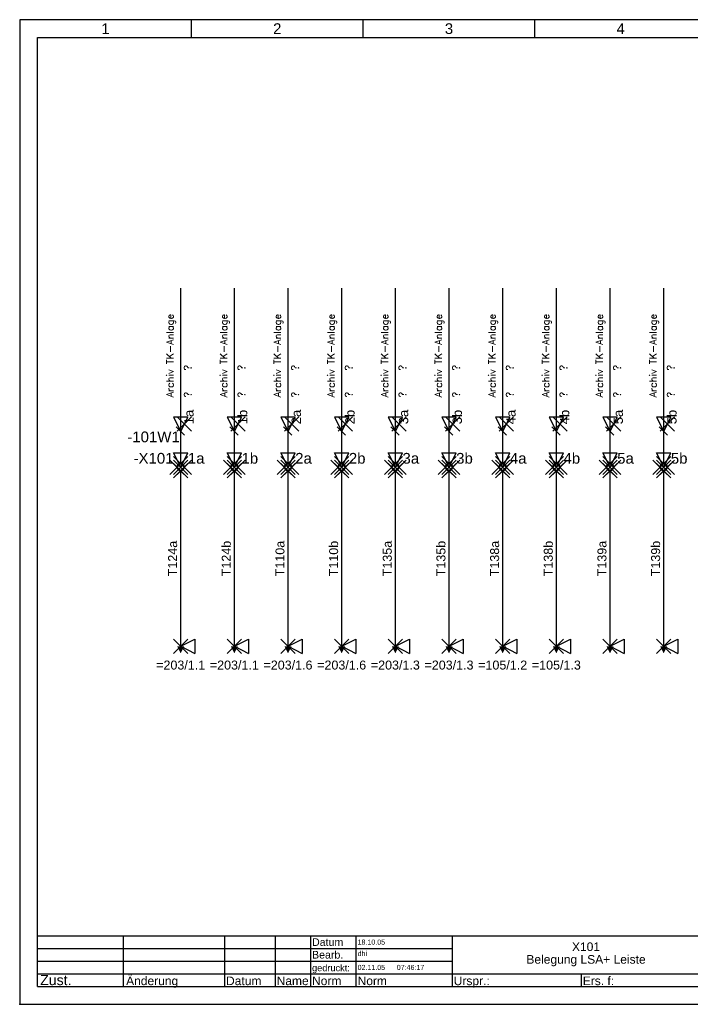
# Model space of a CAD drawing. Extents: x 0 to 384, y 0 to 275.
# Tile 1 of 2: x 0 to 187, y 0 to 275. Entities that reach past the tile are written whole.
import ezdxf
from ezdxf.enums import TextEntityAlignment as Align

# ---------------------------------------------------------------- set-up
doc = ezdxf.new("R2010")
doc.units = 0
doc.header["$LTSCALE"] = 25
doc.layers.get('0').update_dxf_attribs({"linetype": 'CONTINUOUS'})
for name, color, linetype in [('ECS_LEV_LINE', 7, 'CONTINUOUS'), ('ECS_LEV_LINE_WNO', 7, 'CONTINUOUS'), ('ECS_LEV_PG_FRAME', 7, 'CONTINUOUS'), ('ECS_LEV_PG_LADDER', 7, 'CONTINUOUS'), ('ECS_LEV_PH_DATA', 7, 'CONTINUOUS'), ('ECS_LEV_PH_EED', 7, 'CONTINUOUS'), ('ECS_LEV_SYM', 7, 'CONTINUOUS'), ('ECS_LEV_SYM_CPOINT', 7, 'CONTINUOUS'), ('ECS_LEV_SYM_DEVID', 7, 'CONTINUOUS'), ('ECS_LEV_SYM_GEO_SCM', 7, 'CONTINUOUS'), ('ECS_LEV_SYM_M_CP', 3, 'CONTINUOUS'), ('ECS_LEV_SYM_M_PN', 1, 'CONTINUOUS'), ('ECS_LEV_SYM_M_RP', 1, 'CONTINUOUS'), ('ECS_LEV_SYM_TEXT', 7, 'CONTINUOUS'), ('ECS_LEV_SYMCR', 7, 'CONTINUOUS')]:
    doc.layers.add(name, color=color, linetype=linetype)
doc.styles.add('Arial', font='ARIAL.TTF', dxfattribs={"oblique": 0.017453})
doc.styles.add('ROMANS', font='ROMANS.SHX', dxfattribs={"oblique": 0.017453, "height": 1})
doc.styles.get("Standard").update_dxf_attribs({"font": 'romans.shx'})

# ---------------------------------------------------------------- blocks, each defined once
blk = doc.blocks.new('SIEC_XKW')
at = {"layer": 'ECS_LEV_SYM_GEO_SCM', "color": 0, "linetype": 'Continuous'}
blk.add_circle((0, 0), 1, dxfattribs=at)
at = {"layer": 'ECS_LEV_SYM_M_CP', "linetype": 'Continuous'}
for p, q in [((-2, 3), (2, -1)), ((-2, -1), (2, 3)), ((-3, 2), (1, -2)), ((-3, -2), (1, 2)), ((-2, 2), (2, -2)), ((-2, -2), (2, 2)), ((-2, 1), (2, -3)), ((-2, -3), (2, 1)), ((-1, 2), (3, -2)), ((-1, -2), (3, 2))]:
    blk.add_line(p, q, dxfattribs=at)
at = {"layer": 'ECS_LEV_SYM_M_RP', "linetype": 'Continuous'}
for p, q in [((-2, 4), (2, 4)), ((0, 0), (-2, 4)), ((0, 0), (2, 4))]:
    blk.add_line(p, q, dxfattribs=at)
at = {"layer": 'ECS_LEV_SYM_CPOINT', "linetype": 'Continuous', "style": 'ROMANS'}
blk.add_attdef('ECS_T_CPOINT_001', (2, 1), '', height=3, dxfattribs=at)
at = {"layer": 'ECS_LEV_SYM_DEVID', "linetype": 'Continuous', "style": 'ROMANS'}
for tag, p in [('ECS_T_DEVID_3', (-2, 9.4)), ('ECS_T_DEVID_2', (-2, 5.2)), ('ECS_T_DEVID_1', (-2, 1))]:
    blk.add_attdef(tag, text='', height=3, dxfattribs=at).set_placement(p, align=Align.RIGHT)
at = {"layer": 'ECS_LEV_SYM_M_PN', "color": 1, "linetype": 'Continuous', "style": 'ROMANS'}
blk.add_attdef('ECS_T_PARTNO', text='', height=3, dxfattribs=at).set_placement((-2, -3.2), align=Align.RIGHT)
blk = doc.blocks.new('__TEXT_')
blk = doc.blocks.new('__PHTEXT_')
blk = doc.blocks.new('SIEC_LABWP')
at = {"layer": 'ECS_LEV_SYM_GEO_SCM', "color": 0, "linetype": 'Continuous'}
blk.add_lwpolyline([(0, 0, 2, 0, 0), (2, 0, 0, 0, 0)], format="xyseb", dxfattribs=at)
at = {"layer": 'ECS_LEV_SYM_M_CP', "linetype": 'Continuous'}
for p, q in [((-2, 2), (2, -2)), ((-2, -2), (2, 2))]:
    blk.add_line(p, q, dxfattribs=at)
at = {"layer": 'ECS_LEV_SYM_M_RP', "linetype": 'Continuous'}
for p, q in [((-2, 4), (2, 4)), ((0, 0), (-2, 4)), ((0, 0), (2, 4))]:
    blk.add_line(p, q, dxfattribs=at)
at = {"layer": 'ECS_LEV_SYM_CPOINT', "linetype": 'Continuous', "style": 'ROMANS'}
blk.add_attdef('ECS_T_CPOINT_001', text='', height=2.5, dxfattribs=at).set_placement((0, 0), align=Align.MIDDLE_LEFT)
at = {"layer": 'ECS_LEV_SYM_DEVID', "linetype": 'Continuous', "style": 'ROMANS'}
for tag, p in [('ECS_T_DEVID_3', (4, 8.4)), ('ECS_T_DEVID_2', (4, 4.2)), ('ECS_T_DEVID_1', (4, 0))]:
    blk.add_attdef(tag, text='', height=2.5, dxfattribs=at).set_placement(p, align=Align.MIDDLE_LEFT)
at = {"layer": 'ECS_LEV_SYM_M_PN', "color": 1, "linetype": 'Continuous', "style": 'ROMANS'}
blk.add_attdef('ECS_T_PARTNO', text='', height=2.5, dxfattribs=at).set_placement((4, -4.2), align=Align.MIDDLE_LEFT)
blk = doc.blocks.new('__POT_')
blk = doc.blocks.new('SIEC_WKABEL_1')
at = {"color": 0, "linetype": 'Continuous'}
blk.add_line((-1.24, 1.28), (1.1, -1.05), dxfattribs=at)
at = {"layer": 'ECS_LEV_SYM_M_CP', "color": 3, "linetype": 'Continuous'}
for p, q in [((-0.96, 4.04), (3.04, 0.04)), ((-0.96, 0.04), (3.04, 4.04))]:
    blk.add_line(p, q, dxfattribs=at)
at = {"layer": 'ECS_LEV_SYM_M_RP', "linetype": 'Continuous'}
blk.add_lwpolyline([(0, 0), (2, 4), (-2, 4)], close=True, dxfattribs=at)
at = {"layer": 'ECS_LEV_SYM_CPOINT', "linetype": 'Continuous', "style": 'Arial'}
blk.add_attdef('ECS_T_CPOINT_001', text='', height=2.6, rotation=89.998492, dxfattribs=at).set_placement((1, 2), align=Align.TOP_LEFT)
at = {"layer": 'ECS_LEV_SYM_DEVID', "linetype": 'Continuous', "style": 'Arial'}
for tag, p in [('ECS_T_DEVID_3', (-0.2559, 6.8758)), ('ECS_T_DEVID_2', (-0.2559, 2.6758)), ('ECS_T_DEVID_1', (-0.2559, -1.5242))]:
    blk.add_attdef(tag, text='', height=3, dxfattribs=at).set_placement(p, align=Align.MIDDLE_RIGHT)
at = {"layer": 'ECS_LEV_SYM_M_PN', "linetype": 'Continuous', "style": 'Arial'}
blk.add_attdef('ECS_T_PARTNO', text='', height=3, dxfattribs=at).set_placement((-0.2559, -5.7242), align=Align.MIDDLE_RIGHT)
at = {"layer": 'ECS_LEV_SYM_TEXT', "linetype": 'Continuous', "style": 'Arial'}
for tag, p in [('ECS_T_TEXT_1.0', (1, 17)), ('ECS_T_TEXT_3.0', (-4, 9.5)), ('ECS_T_TEXT_2.0', (1, 9.5))]:
    blk.add_attdef(tag, text='', height=2, rotation=89.998492, dxfattribs=at).set_placement(p, align=Align.TOP_LEFT)
at = {"layer": 'ECS_LEV_SYMCR', "color": 0, "linetype": 'Continuous', "style": 'Arial'}
for tag, p in [('ECS_T_CRC_TEXT_P', (-0.2559, -5.7242)), ('ECS_T_CRC_TEXT_N', (-0.2559, -9.9242))]:
    blk.add_attdef(tag, text='', height=2.5, dxfattribs=at).set_placement(p, align=Align.MIDDLE_RIGHT)

msp = doc.modelspace()

# ---------------------------------------------------------------- linework, layer by layer
msp.add_point((0.02434, 0.02432))
at = {"layer": 'ECS_LEV_LINE', "color": 7, "linetype": 'Continuous'}
for p, q in [((45, 151), (45, 200)), ((60, 151), (60, 200)), ((75, 151), (75, 200)), ((90, 151), (90, 200)), ((105, 151), (105, 200)), ((120, 151), (120, 200)), ((135, 151), (135, 200)), ((150, 151), (150, 200)), ((165, 151), (165, 200)), ((180, 151), (180, 200)), ((45, 100), (45, 149)), ((60, 100), (60, 149)), ((75, 100), (75, 149)), ((90, 100), (90, 149)), ((105, 100), (105, 149)), ((120, 100), (120, 149)), ((135, 100), (135, 149)), ((150, 100), (150, 149)), ((165, 100), (165, 149)), ((180, 100), (180, 149))]:
    msp.add_line(p, q, dxfattribs=at)
at = {"layer": 'ECS_LEV_PG_FRAME', "color": 7, "linetype": 'Continuous'}
for p, q in [((384, 275), (0, 275)), ((0, 275), (0, 0)), ((0, 0), (384, 0))]:
    msp.add_line(p, q, dxfattribs=at)
at = {"layer": 'ECS_LEV_PG_LADDER', "color": 7}
for p, q in [((48, 270), (48, 275)), ((96, 270), (96, 275)), ((144, 270), (144, 275))]:
    msp.add_line(p, q, dxfattribs=at)
at = {"layer": 'ECS_LEV_PH_DATA', "color": 7}
for p, q in [((5, 5), (5, 270)), ((5, 270), (379, 270)), ((5, 19.142), (29.0414, 19.142)), ((29.0414, 5), (29.0414, 19.142)), ((29.0414, 19.142), (344.408, 19.142)), ((57.3254, 8.5355), (57.3254, 19.142)), ((71.4674, 8.5355), (71.4674, 19.142)), ((81.3668, 8.5355), (81.3668, 19.142)), ((94.0946, 8.5355), (94.0946, 19.142)), ((120.9644, 8.5355), (120.9644, 19.142)), ((5, 15.6065), (29.0414, 15.6065)), ((29.0414, 13.4852), (29.0414, 16.3136)), ((29.0414, 12.071), (29.0414, 15.6065)), ((29.0414, 15.6065), (120.9644, 15.6065)), ((120.9644, 12.071), (120.9644, 15.6065)), ((5, 10.6568), (5, 13.4852)), ((5, 8.5355), (5, 12.071)), ((5, 12.071), (29.0414, 12.071)), ((29.0414, 12.071), (120.9644, 12.071)), ((5, 8.5355), (29.0414, 8.5355)), ((29.0414, 8.5355), (57.3254, 8.5355)), ((57.3254, 5), (57.3254, 8.5355)), ((57.3254, 8.5355), (71.4674, 8.5355)), ((71.4674, 5), (71.4674, 8.5355)), ((71.4674, 8.5355), (81.3668, 8.5355)), ((81.3668, 5), (81.3668, 8.5355)), ((81.3668, 8.5355), (94.0946, 8.5355)), ((94.0946, 5), (94.0946, 8.5355)), ((94.0946, 8.5355), (120.9644, 8.5355)), ((120.9644, 5), (120.9644, 8.5355)), ((120.9644, 8.5355), (157.0265, 8.5355)), ((157.0265, 5), (157.0265, 8.5355)), ((157.0265, 8.5355), (231.272, 8.5355)), ((5, 5), (29.0414, 5)), ((5, 5), (379, 5)), ((57.3254, 5), (71.4674, 5)), ((81.3668, 5), (94.0946, 5)), ((120.9644, 5), (157.0265, 5))]:
    msp.add_line(p, q, dxfattribs=at)
at = {"layer": 'ECS_LEV_PH_EED', "linetype": 'Continuous'}
msp.add_point((0, 0), dxfattribs=at)

# ---------------------------------------------------------------- block references
at = {"layer": 'ECS_LEV_LINE_WNO', "color": 5, "linetype": 'Continuous'}
ref = msp.add_blockref('__POT_', (0, 0), dxfattribs=at)
ref.add_attrib('ECS_T_WIRENO', 'T124a', dxfattribs={"color": 0, "linetype": 'Continuous', "height": 2.5, "rotation": 89.9984916, "style": 'Arial'}).set_placement((44, 124.5), align=Align.CENTER)
ref = msp.add_blockref('__POT_', (0, 0), dxfattribs=at)
ref.add_attrib('ECS_T_WIRENO', 'T124b', dxfattribs={"color": 0, "linetype": 'Continuous', "height": 2.5, "rotation": 89.9984916, "style": 'Arial'}).set_placement((59, 124.5), align=Align.CENTER)
ref = msp.add_blockref('__POT_', (0, 0), dxfattribs=at)
ref.add_attrib('ECS_T_WIRENO', 'T110a', dxfattribs={"color": 0, "linetype": 'Continuous', "height": 2.5, "rotation": 89.9984916, "style": 'Arial'}).set_placement((74, 124.5), align=Align.CENTER)
ref = msp.add_blockref('__POT_', (0, 0), dxfattribs=at)
ref.add_attrib('ECS_T_WIRENO', 'T110b', dxfattribs={"color": 0, "linetype": 'Continuous', "height": 2.5, "rotation": 89.9984916, "style": 'Arial'}).set_placement((89, 124.5), align=Align.CENTER)
ref = msp.add_blockref('__POT_', (0, 0), dxfattribs=at)
ref.add_attrib('ECS_T_WIRENO', 'T135a', dxfattribs={"color": 0, "linetype": 'Continuous', "height": 2.5, "rotation": 89.9984916, "style": 'Arial'}).set_placement((104, 124.5), align=Align.CENTER)
ref = msp.add_blockref('__POT_', (0, 0), dxfattribs=at)
ref.add_attrib('ECS_T_WIRENO', 'T135b', dxfattribs={"color": 0, "linetype": 'Continuous', "height": 2.5, "rotation": 89.9984916, "style": 'Arial'}).set_placement((119, 124.5), align=Align.CENTER)
ref = msp.add_blockref('__POT_', (0, 0), dxfattribs=at)
ref.add_attrib('ECS_T_WIRENO', 'T138a', dxfattribs={"color": 0, "linetype": 'Continuous', "height": 2.5, "rotation": 89.9984916, "style": 'Arial'}).set_placement((134, 124.5), align=Align.CENTER)
ref = msp.add_blockref('__POT_', (0, 0), dxfattribs=at)
ref.add_attrib('ECS_T_WIRENO', 'T138b', dxfattribs={"color": 0, "linetype": 'Continuous', "height": 2.5, "rotation": 89.9984916, "style": 'Arial'}).set_placement((149, 124.5), align=Align.CENTER)
ref = msp.add_blockref('__POT_', (0, 0), dxfattribs=at)
ref.add_attrib('ECS_T_WIRENO', 'T139a', dxfattribs={"color": 0, "linetype": 'Continuous', "height": 2.5, "rotation": 89.9984916, "style": 'Arial'}).set_placement((164, 124.5), align=Align.CENTER)
ref = msp.add_blockref('__POT_', (0, 0), dxfattribs=at)
ref.add_attrib('ECS_T_WIRENO', 'T139b', dxfattribs={"color": 0, "linetype": 'Continuous', "height": 2.5, "rotation": 89.9984916, "style": 'Arial'}).set_placement((179, 124.5), align=Align.CENTER)
at = {"layer": 'ECS_LEV_PG_LADDER', "color": 7, "linetype": 'Continuous'}
ref = msp.add_blockref('__TEXT_', (0, 0), dxfattribs=at)
ref.add_attrib('?', '1', dxfattribs={"color": 7, "height": 3, "style": 'Arial'}).set_placement((24, 272.5), align=Align.MIDDLE_CENTER)
ref = msp.add_blockref('__TEXT_', (0, 0), dxfattribs=at)
ref.add_attrib('?', '2', dxfattribs={"color": 7, "height": 3, "style": 'Arial'}).set_placement((72, 272.5), align=Align.MIDDLE_CENTER)
ref = msp.add_blockref('__TEXT_', (0, 0), dxfattribs=at)
ref.add_attrib('?', '3', dxfattribs={"color": 7, "height": 3, "style": 'Arial'}).set_placement((120, 272.5), align=Align.MIDDLE_CENTER)
ref = msp.add_blockref('__TEXT_', (0, 0), dxfattribs=at)
ref.add_attrib('?', '4', dxfattribs={"color": 7, "height": 3, "style": 'Arial'}).set_placement((168, 272.5), align=Align.MIDDLE_CENTER)
at = {"layer": 'ECS_LEV_PH_DATA', "color": 7, "linetype": 'Continuous'}
ref = msp.add_blockref('__TEXT_', (0, 0), dxfattribs=dict(at, xscale=1.4142, yscale=1.4142, zscale=1.4142))
ref.add_attrib('ECS_T_TEXT_0.0', 'Datum', (81.72035, 16.3136), dxfattribs={"color": 7, "height": 2.1213, "style": 'Arial'})
ref = msp.add_blockref('__PHTEXT_', (0, 0), dxfattribs=at)
ref.add_attrib('?pgdescr02_0.0', '18.10.05', (94.4481, 16.6671), dxfattribs={"color": 7, "linetype": 'Continuous', "height": 1.4142, "style": 'Arial'})
ref = msp.add_blockref('__PHTEXT_', (0, 0), dxfattribs=at)
ref.add_attrib('?pgdescr01_0.0', 'X101', dxfattribs={"color": 7, "linetype": 'Continuous', "height": 2.40414, "style": 'Arial'}).set_placement((158.2936, 16.0818), align=Align.MIDDLE_CENTER)
ref = msp.add_blockref('__TEXT_', (0, 0), dxfattribs=dict(at, xscale=1.4142, yscale=1.4142, zscale=1.4142))
ref.add_attrib('ECS_T_TEXT_0.0', 'Bearb.', (81.72035, 12.7781), dxfattribs={"color": 7, "height": 2.1213, "style": 'Arial'})
ref = msp.add_blockref('__PHTEXT_', (0, 0), dxfattribs=at)
ref.add_attrib('?pgdescr04_0.0', 'dhi', (94.4481, 13.4852), dxfattribs={"color": 7, "linetype": 'Continuous', "height": 1.4142, "style": 'Arial'})
ref = msp.add_blockref('__PHTEXT_', (0, 0), dxfattribs=at)
ref.add_attrib('?pgdescr18_0.0', 'Belegung LSA+ Leiste', dxfattribs={"color": 7, "linetype": 'Continuous', "height": 2.40414, "style": 'Arial'}).set_placement((158.2936, 12.5463), align=Align.MIDDLE_CENTER)
ref = msp.add_blockref('__TEXT_', (0, 0), dxfattribs=dict(at, xscale=1.4142, yscale=1.4142, zscale=1.4142))
ref.add_attrib('ECS_T_TEXT_0.0', 'gedruckt:', (81.72035, 9.2426), dxfattribs={"color": 7, "height": 1.83846, "style": 'Arial'})
ref = msp.add_blockref('__PHTEXT_', (0, 0), dxfattribs=at)
ref.add_attrib('?plotdate_0.0', '02.11.05', (94.4481, 9.5961), dxfattribs={"color": 7, "linetype": 'Continuous', "height": 1.4142, "style": 'Arial'})
ref = msp.add_blockref('__PHTEXT_', (0, 0), dxfattribs=at)
ref.add_attrib('?plottime_0.0', '07:46:17', (105.4082, 9.5961), dxfattribs={"color": 7, "linetype": 'Continuous', "height": 1.4142, "style": 'Arial'})
ref = msp.add_blockref('__TEXT_', (0, 0), dxfattribs=dict(at, xscale=1.4142, yscale=1.4142, zscale=1.4142))
ref.add_attrib('ECS_T_TEXT_0.0', 'Änderung', (29.7485, 5.35355), dxfattribs={"color": 7, "height": 2.40414, "style": 'Arial'})
ref = msp.add_blockref('__TEXT_', (0, 0), dxfattribs=dict(at, xscale=1.4142, yscale=1.4142, zscale=1.4142))
ref.add_attrib('ECS_T_TEXT_0.0', 'Zust.', (5.7071, 5.35355), dxfattribs={"color": 7, "height": 2.8284, "style": 'Arial'})
ref = msp.add_blockref('__TEXT_', (0, 0), dxfattribs=dict(at, xscale=1.4142, yscale=1.4142, zscale=1.4142))
ref.add_attrib('ECS_T_TEXT_0.0', 'Datum', (57.67895, 5.35355), dxfattribs={"color": 7, "height": 2.40414, "style": 'Arial'})
ref = msp.add_blockref('__TEXT_', (0, 0), dxfattribs=dict(at, xscale=1.4142, yscale=1.4142, zscale=1.4142))
ref.add_attrib('ECS_T_TEXT_0.0', 'Name', (71.82095, 5.35355), dxfattribs={"color": 7, "height": 2.40414, "style": 'Arial'})
ref = msp.add_blockref('__TEXT_', (0, 0), dxfattribs=dict(at, xscale=1.4142, yscale=1.4142, zscale=1.4142))
ref.add_attrib('ECS_T_TEXT_0.0', 'Norm', (81.72035, 5.35355), dxfattribs={"color": 7, "height": 2.40414, "style": 'Arial'})
ref = msp.add_blockref('__TEXT_', (0, 0), dxfattribs=dict(at, xscale=1.4142, yscale=1.4142, zscale=1.4142))
ref.add_attrib('ECS_T_TEXT_0.0', 'Norm', (94.44815, 5.35355), dxfattribs={"color": 7, "height": 2.40414, "style": 'Arial'})
ref = msp.add_blockref('__TEXT_', (0, 0), dxfattribs=dict(at, xscale=1.4142, yscale=1.4142, zscale=1.4142))
ref.add_attrib('ECS_T_TEXT_0.0', 'Urspr.:', (121.31795, 5.35355), dxfattribs={"color": 7, "height": 2.40414, "style": 'Arial'})
ref = msp.add_blockref('__TEXT_', (0, 0), dxfattribs=dict(at, xscale=1.4142, yscale=1.4142, zscale=1.4142))
ref.add_attrib('ECS_T_TEXT_0.0', 'Ers. f:', (157.38005, 5.35355), dxfattribs={"color": 7, "height": 2.40414, "style": 'Arial'})
at = {"layer": 'ECS_LEV_SYM', "linetype": 'Continuous'}
ref = msp.add_blockref('SIEC_WKABEL_1', (45, 160), dxfattribs=at)
ref.add_attrib('ECS_T_DEVID_1', '-101W1', dxfattribs={"layer": 'ECS_LEV_SYM_DEVID', "linetype": 'Continuous', "height": 3, "style": 'Arial'}).set_placement((44.7441, 158.4758), align=Align.MIDDLE_RIGHT)
ref.add_attrib('ECS_T_TEXT_3.0', 'Archiv TK-Anlage', dxfattribs={"layer": 'ECS_LEV_SYM_TEXT', "linetype": 'Continuous', "height": 2, "rotation": 89.9984916}).set_placement((41, 169.5), align=Align.TOP_LEFT)
ref.add_attrib('ECS_T_TEXT_2.0', '?', dxfattribs={"layer": 'ECS_LEV_SYM_TEXT', "linetype": 'Continuous', "height": 2, "rotation": 89.9984916}).set_placement((46, 169.5), align=Align.TOP_LEFT)
ref.add_attrib('ECS_T_TEXT_1.0', '?', dxfattribs={"layer": 'ECS_LEV_SYM_TEXT', "linetype": 'Continuous', "height": 2, "rotation": 89.9984916}).set_placement((46, 177), align=Align.TOP_LEFT)
ref.add_attrib('ECS_T_CPOINT_001', '1a', dxfattribs={"layer": 'ECS_LEV_SYM_CPOINT', "linetype": 'Continuous', "height": 2.6, "rotation": 89.9984916, "style": 'Arial'}).set_placement((46, 162), align=Align.TOP_LEFT)
ref = msp.add_blockref('SIEC_WKABEL_1', (60, 160), dxfattribs=at)
ref.add_attrib('ECS_T_TEXT_3.0', 'Archiv TK-Anlage', dxfattribs={"layer": 'ECS_LEV_SYM_TEXT', "linetype": 'Continuous', "height": 2, "rotation": 89.9984916}).set_placement((56, 169.5), align=Align.TOP_LEFT)
ref.add_attrib('ECS_T_TEXT_2.0', '?', dxfattribs={"layer": 'ECS_LEV_SYM_TEXT', "linetype": 'Continuous', "height": 2, "rotation": 89.9984916}).set_placement((61, 169.5), align=Align.TOP_LEFT)
ref.add_attrib('ECS_T_TEXT_1.0', '?', dxfattribs={"layer": 'ECS_LEV_SYM_TEXT', "linetype": 'Continuous', "height": 2, "rotation": 89.9984916}).set_placement((61, 177), align=Align.TOP_LEFT)
ref.add_attrib('ECS_T_CPOINT_001', '1b', dxfattribs={"layer": 'ECS_LEV_SYM_CPOINT', "linetype": 'Continuous', "height": 2.6, "rotation": 89.9984916, "style": 'Arial'}).set_placement((61, 162), align=Align.TOP_LEFT)
ref = msp.add_blockref('SIEC_WKABEL_1', (75, 160), dxfattribs=at)
ref.add_attrib('ECS_T_TEXT_3.0', 'Archiv TK-Anlage', dxfattribs={"layer": 'ECS_LEV_SYM_TEXT', "linetype": 'Continuous', "height": 2, "rotation": 89.9984916}).set_placement((71, 169.5), align=Align.TOP_LEFT)
ref.add_attrib('ECS_T_TEXT_2.0', '?', dxfattribs={"layer": 'ECS_LEV_SYM_TEXT', "linetype": 'Continuous', "height": 2, "rotation": 89.9984916}).set_placement((76, 169.5), align=Align.TOP_LEFT)
ref.add_attrib('ECS_T_TEXT_1.0', '?', dxfattribs={"layer": 'ECS_LEV_SYM_TEXT', "linetype": 'Continuous', "height": 2, "rotation": 89.9984916}).set_placement((76, 177), align=Align.TOP_LEFT)
ref.add_attrib('ECS_T_CPOINT_001', '2a', dxfattribs={"layer": 'ECS_LEV_SYM_CPOINT', "linetype": 'Continuous', "height": 2.6, "rotation": 89.9984916, "style": 'Arial'}).set_placement((76, 162), align=Align.TOP_LEFT)
ref = msp.add_blockref('SIEC_WKABEL_1', (90, 160), dxfattribs=at)
ref.add_attrib('ECS_T_TEXT_3.0', 'Archiv TK-Anlage', dxfattribs={"layer": 'ECS_LEV_SYM_TEXT', "linetype": 'Continuous', "height": 2, "rotation": 89.9984916}).set_placement((86, 169.5), align=Align.TOP_LEFT)
ref.add_attrib('ECS_T_TEXT_2.0', '?', dxfattribs={"layer": 'ECS_LEV_SYM_TEXT', "linetype": 'Continuous', "height": 2, "rotation": 89.9984916}).set_placement((91, 169.5), align=Align.TOP_LEFT)
ref.add_attrib('ECS_T_TEXT_1.0', '?', dxfattribs={"layer": 'ECS_LEV_SYM_TEXT', "linetype": 'Continuous', "height": 2, "rotation": 89.9984916}).set_placement((91, 177), align=Align.TOP_LEFT)
ref.add_attrib('ECS_T_CPOINT_001', '2b', dxfattribs={"layer": 'ECS_LEV_SYM_CPOINT', "linetype": 'Continuous', "height": 2.6, "rotation": 89.9984916, "style": 'Arial'}).set_placement((91, 162), align=Align.TOP_LEFT)
ref = msp.add_blockref('SIEC_WKABEL_1', (105, 160), dxfattribs=at)
ref.add_attrib('ECS_T_TEXT_3.0', 'Archiv TK-Anlage', dxfattribs={"layer": 'ECS_LEV_SYM_TEXT', "linetype": 'Continuous', "height": 2, "rotation": 89.9984916}).set_placement((101, 169.5), align=Align.TOP_LEFT)
ref.add_attrib('ECS_T_TEXT_2.0', '?', dxfattribs={"layer": 'ECS_LEV_SYM_TEXT', "linetype": 'Continuous', "height": 2, "rotation": 89.9984916}).set_placement((106, 169.5), align=Align.TOP_LEFT)
ref.add_attrib('ECS_T_TEXT_1.0', '?', dxfattribs={"layer": 'ECS_LEV_SYM_TEXT', "linetype": 'Continuous', "height": 2, "rotation": 89.9984916}).set_placement((106, 177), align=Align.TOP_LEFT)
ref.add_attrib('ECS_T_CPOINT_001', '3a', dxfattribs={"layer": 'ECS_LEV_SYM_CPOINT', "linetype": 'Continuous', "height": 2.6, "rotation": 89.9984916, "style": 'Arial'}).set_placement((106, 162), align=Align.TOP_LEFT)
ref = msp.add_blockref('SIEC_WKABEL_1', (120, 160), dxfattribs=at)
ref.add_attrib('ECS_T_TEXT_3.0', 'Archiv TK-Anlage', dxfattribs={"layer": 'ECS_LEV_SYM_TEXT', "linetype": 'Continuous', "height": 2, "rotation": 89.9984916}).set_placement((116, 169.5), align=Align.TOP_LEFT)
ref.add_attrib('ECS_T_TEXT_2.0', '?', dxfattribs={"layer": 'ECS_LEV_SYM_TEXT', "linetype": 'Continuous', "height": 2, "rotation": 89.9984916}).set_placement((121, 169.5), align=Align.TOP_LEFT)
ref.add_attrib('ECS_T_TEXT_1.0', '?', dxfattribs={"layer": 'ECS_LEV_SYM_TEXT', "linetype": 'Continuous', "height": 2, "rotation": 89.9984916}).set_placement((121, 177), align=Align.TOP_LEFT)
ref.add_attrib('ECS_T_CPOINT_001', '3b', dxfattribs={"layer": 'ECS_LEV_SYM_CPOINT', "linetype": 'Continuous', "height": 2.6, "rotation": 89.9984916, "style": 'Arial'}).set_placement((121, 162), align=Align.TOP_LEFT)
ref = msp.add_blockref('SIEC_WKABEL_1', (135, 160), dxfattribs=at)
ref.add_attrib('ECS_T_TEXT_3.0', 'Archiv TK-Anlage', dxfattribs={"layer": 'ECS_LEV_SYM_TEXT', "linetype": 'Continuous', "height": 2, "rotation": 89.9984916}).set_placement((131, 169.5), align=Align.TOP_LEFT)
ref.add_attrib('ECS_T_TEXT_2.0', '?', dxfattribs={"layer": 'ECS_LEV_SYM_TEXT', "linetype": 'Continuous', "height": 2, "rotation": 89.9984916}).set_placement((136, 169.5), align=Align.TOP_LEFT)
ref.add_attrib('ECS_T_TEXT_1.0', '?', dxfattribs={"layer": 'ECS_LEV_SYM_TEXT', "linetype": 'Continuous', "height": 2, "rotation": 89.9984916}).set_placement((136, 177), align=Align.TOP_LEFT)
ref.add_attrib('ECS_T_CPOINT_001', '4a', dxfattribs={"layer": 'ECS_LEV_SYM_CPOINT', "linetype": 'Continuous', "height": 2.6, "rotation": 89.9984916, "style": 'Arial'}).set_placement((136, 162), align=Align.TOP_LEFT)
ref = msp.add_blockref('SIEC_WKABEL_1', (150, 160), dxfattribs=at)
ref.add_attrib('ECS_T_TEXT_3.0', 'Archiv TK-Anlage', dxfattribs={"layer": 'ECS_LEV_SYM_TEXT', "linetype": 'Continuous', "height": 2, "rotation": 89.9984916}).set_placement((146, 169.5), align=Align.TOP_LEFT)
ref.add_attrib('ECS_T_TEXT_2.0', '?', dxfattribs={"layer": 'ECS_LEV_SYM_TEXT', "linetype": 'Continuous', "height": 2, "rotation": 89.9984916}).set_placement((151, 169.5), align=Align.TOP_LEFT)
ref.add_attrib('ECS_T_TEXT_1.0', '?', dxfattribs={"layer": 'ECS_LEV_SYM_TEXT', "linetype": 'Continuous', "height": 2, "rotation": 89.9984916}).set_placement((151, 177), align=Align.TOP_LEFT)
ref.add_attrib('ECS_T_CPOINT_001', '4b', dxfattribs={"layer": 'ECS_LEV_SYM_CPOINT', "linetype": 'Continuous', "height": 2.6, "rotation": 89.9984916, "style": 'Arial'}).set_placement((151, 162), align=Align.TOP_LEFT)
ref = msp.add_blockref('SIEC_WKABEL_1', (165, 160), dxfattribs=at)
ref.add_attrib('ECS_T_TEXT_3.0', 'Archiv TK-Anlage', dxfattribs={"layer": 'ECS_LEV_SYM_TEXT', "linetype": 'Continuous', "height": 2, "rotation": 89.9984916}).set_placement((161, 169.5), align=Align.TOP_LEFT)
ref.add_attrib('ECS_T_TEXT_2.0', '?', dxfattribs={"layer": 'ECS_LEV_SYM_TEXT', "linetype": 'Continuous', "height": 2, "rotation": 89.9984916}).set_placement((166, 169.5), align=Align.TOP_LEFT)
ref.add_attrib('ECS_T_TEXT_1.0', '?', dxfattribs={"layer": 'ECS_LEV_SYM_TEXT', "linetype": 'Continuous', "height": 2, "rotation": 89.9984916}).set_placement((166, 177), align=Align.TOP_LEFT)
ref.add_attrib('ECS_T_CPOINT_001', '5a', dxfattribs={"layer": 'ECS_LEV_SYM_CPOINT', "linetype": 'Continuous', "height": 2.6, "rotation": 89.9984916, "style": 'Arial'}).set_placement((166, 162), align=Align.TOP_LEFT)
ref = msp.add_blockref('SIEC_WKABEL_1', (180, 160), dxfattribs=at)
ref.add_attrib('ECS_T_TEXT_3.0', 'Archiv TK-Anlage', dxfattribs={"layer": 'ECS_LEV_SYM_TEXT', "linetype": 'Continuous', "height": 2, "rotation": 89.9984916}).set_placement((176, 169.5), align=Align.TOP_LEFT)
ref.add_attrib('ECS_T_TEXT_2.0', '?', dxfattribs={"layer": 'ECS_LEV_SYM_TEXT', "linetype": 'Continuous', "height": 2, "rotation": 89.9984916}).set_placement((181, 169.5), align=Align.TOP_LEFT)
ref.add_attrib('ECS_T_TEXT_1.0', '?', dxfattribs={"layer": 'ECS_LEV_SYM_TEXT', "linetype": 'Continuous', "height": 2, "rotation": 89.9984916}).set_placement((181, 177), align=Align.TOP_LEFT)
ref.add_attrib('ECS_T_CPOINT_001', '5b', dxfattribs={"layer": 'ECS_LEV_SYM_CPOINT', "linetype": 'Continuous', "height": 2.6, "rotation": 89.9984916, "style": 'Arial'}).set_placement((181, 162), align=Align.TOP_LEFT)
at = {"layer": 'ECS_LEV_SYM'}
ref = msp.add_blockref('SIEC_XKW', (45, 150), dxfattribs=at)
ref.add_attrib('ECS_T_CPOINT_001', '1a', (47, 151), dxfattribs={"layer": 'ECS_LEV_SYM_CPOINT', "linetype": 'Continuous', "height": 3, "style": 'Arial'})
ref.add_attrib('ECS_T_DEVID_1', '-X101', dxfattribs={"layer": 'ECS_LEV_SYM_DEVID', "linetype": 'Continuous', "height": 3, "style": 'Arial'}).set_placement((43, 151), align=Align.RIGHT)
ref = msp.add_blockref('SIEC_XKW', (60, 150), dxfattribs=at)
ref.add_attrib('ECS_T_CPOINT_001', '1b', (62, 151), dxfattribs={"layer": 'ECS_LEV_SYM_CPOINT', "linetype": 'Continuous', "height": 3, "style": 'Arial'})
ref = msp.add_blockref('SIEC_XKW', (75, 150), dxfattribs=at)
ref.add_attrib('ECS_T_CPOINT_001', '2a', (77, 151), dxfattribs={"layer": 'ECS_LEV_SYM_CPOINT', "linetype": 'Continuous', "height": 3, "style": 'Arial'})
ref = msp.add_blockref('SIEC_XKW', (90, 150), dxfattribs=at)
ref.add_attrib('ECS_T_CPOINT_001', '2b', (92, 151), dxfattribs={"layer": 'ECS_LEV_SYM_CPOINT', "linetype": 'Continuous', "height": 3, "style": 'Arial'})
ref = msp.add_blockref('SIEC_XKW', (105, 150), dxfattribs=at)
ref.add_attrib('ECS_T_CPOINT_001', '3a', (107, 151), dxfattribs={"layer": 'ECS_LEV_SYM_CPOINT', "linetype": 'Continuous', "height": 3, "style": 'Arial'})
ref = msp.add_blockref('SIEC_XKW', (120, 150), dxfattribs=at)
ref.add_attrib('ECS_T_CPOINT_001', '3b', (122, 151), dxfattribs={"layer": 'ECS_LEV_SYM_CPOINT', "linetype": 'Continuous', "height": 3, "style": 'Arial'})
ref = msp.add_blockref('SIEC_XKW', (135, 150), dxfattribs=at)
ref.add_attrib('ECS_T_CPOINT_001', '4a', (137, 151), dxfattribs={"layer": 'ECS_LEV_SYM_CPOINT', "linetype": 'Continuous', "height": 3, "style": 'Arial'})
ref = msp.add_blockref('SIEC_XKW', (150, 150), dxfattribs=at)
ref.add_attrib('ECS_T_CPOINT_001', '4b', (152, 151), dxfattribs={"layer": 'ECS_LEV_SYM_CPOINT', "linetype": 'Continuous', "height": 3, "style": 'Arial'})
ref = msp.add_blockref('SIEC_XKW', (165, 150), dxfattribs=at)
ref.add_attrib('ECS_T_CPOINT_001', '5a', (167, 151), dxfattribs={"layer": 'ECS_LEV_SYM_CPOINT', "linetype": 'Continuous', "height": 3, "style": 'Arial'})
ref = msp.add_blockref('SIEC_XKW', (180, 150), dxfattribs=at)
ref.add_attrib('ECS_T_CPOINT_001', '5b', (182, 151), dxfattribs={"layer": 'ECS_LEV_SYM_CPOINT', "linetype": 'Continuous', "height": 3, "style": 'Arial'})
at = {"layer": 'ECS_LEV_SYM', "linetype": 'Continuous'}
ref = msp.add_blockref('SIEC_LABWP', (45, 100), dxfattribs=dict(at, rotation=269.995474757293))
ref.add_attrib('ECS_T_DEVID_1', '=203/1.1', dxfattribs={"layer": 'ECS_LEV_SYM_DEVID', "linetype": 'Continuous', "height": 2.5, "style": 'Arial'}).set_placement((45, 96), align=Align.TOP_CENTER)
ref = msp.add_blockref('SIEC_LABWP', (60, 100), dxfattribs=dict(at, rotation=269.995474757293))
ref.add_attrib('ECS_T_DEVID_1', '=203/1.1', dxfattribs={"layer": 'ECS_LEV_SYM_DEVID', "linetype": 'Continuous', "height": 2.5, "style": 'Arial'}).set_placement((60, 96), align=Align.TOP_CENTER)
ref = msp.add_blockref('SIEC_LABWP', (75, 100), dxfattribs=dict(at, rotation=269.9954747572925))
ref.add_attrib('ECS_T_DEVID_1', '=203/1.6', dxfattribs={"layer": 'ECS_LEV_SYM_DEVID', "linetype": 'Continuous', "height": 2.5, "style": 'Arial'}).set_placement((75, 96), align=Align.TOP_CENTER)
ref = msp.add_blockref('SIEC_LABWP', (90, 100), dxfattribs=dict(at, rotation=269.9954747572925))
ref.add_attrib('ECS_T_DEVID_1', '=203/1.6', dxfattribs={"layer": 'ECS_LEV_SYM_DEVID', "linetype": 'Continuous', "height": 2.5, "style": 'Arial'}).set_placement((90, 96), align=Align.TOP_CENTER)
ref = msp.add_blockref('SIEC_LABWP', (105, 100), dxfattribs=dict(at, rotation=269.9954747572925))
ref.add_attrib('ECS_T_DEVID_1', '=203/1.3', dxfattribs={"layer": 'ECS_LEV_SYM_DEVID', "linetype": 'Continuous', "height": 2.5, "style": 'Arial'}).set_placement((105, 96), align=Align.TOP_CENTER)
ref = msp.add_blockref('SIEC_LABWP', (120, 100), dxfattribs=dict(at, rotation=269.9954747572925))
ref.add_attrib('ECS_T_DEVID_1', '=203/1.3', dxfattribs={"layer": 'ECS_LEV_SYM_DEVID', "linetype": 'Continuous', "height": 2.5, "style": 'Arial'}).set_placement((120, 96), align=Align.TOP_CENTER)
ref = msp.add_blockref('SIEC_LABWP', (135, 100), dxfattribs=dict(at, rotation=269.9954747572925))
ref.add_attrib('ECS_T_DEVID_1', '=105/1.2', dxfattribs={"layer": 'ECS_LEV_SYM_DEVID', "linetype": 'Continuous', "height": 2.5, "style": 'Arial'}).set_placement((135, 96), align=Align.TOP_CENTER)
ref = msp.add_blockref('SIEC_LABWP', (150, 100), dxfattribs=dict(at, rotation=269.9954747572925))
ref.add_attrib('ECS_T_DEVID_1', '=105/1.3', dxfattribs={"layer": 'ECS_LEV_SYM_DEVID', "linetype": 'Continuous', "height": 2.5, "style": 'Arial'}).set_placement((150, 96), align=Align.TOP_CENTER)
at = {"layer": 'ECS_LEV_SYM', "linetype": 'Continuous', "rotation": 269.9954747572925}
for p in [(165, 100), (180, 100)]:
    msp.add_blockref('SIEC_LABWP', p, dxfattribs=at)

doc.saveas('drawing.dxf')
